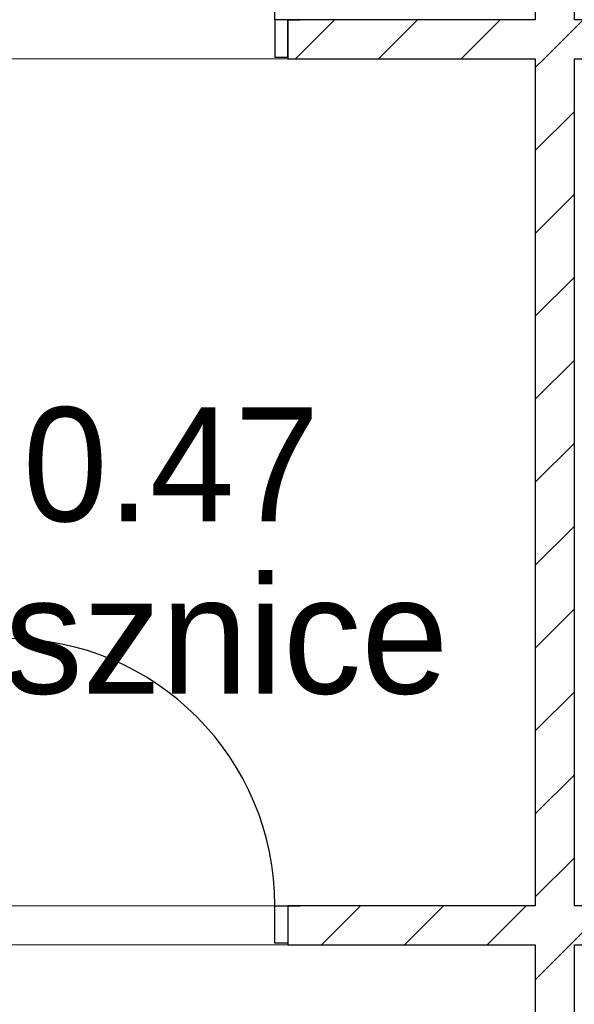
# Model space of a CAD drawing. Header units: millimetres. Extents: x -40063 to 512011, y 350190 to 687060.
# Tile 65 of 256: x 140531 to 142235, y 457824 to 460847. Entities that reach past the tile are written whole.
import ezdxf

# ---------------------------------------------------------------- set-up
doc = ezdxf.new("R2010")
doc.units = ezdxf.units.MM
for name, color, linetype in [('Elementy Modelu - Strefy', 8, 'Continuous'), ('J_opis pomieszczeń', 8, 'Continuous'), ('Konstrukcja - Ściany zew', 8, 'Continuous'), ('X_ref', 8, 'Continuous')]:
    doc.layers.add(name, color=color, linetype=linetype)
doc.styles.add('GENERATED_STYLE_2', font='txt')

# ---------------------------------------------------------------- blocks, each defined once
blk = doc.blocks.new('fdgdfg')
at = {"layer": 'Elementy Modelu - Strefy', "linetype": 'Continuous', "lineweight": 0}
for p, q in [((-201567.2, 452289.9), (-204219.8, 452289.9)), ((-201567.2, 449689.9), (-201567.2, 452289.9)), ((-204195.7, 449689.9), (-201567.2, 449689.9)), ((-201567.2, 449569.9), (-204194.6, 449569.9)), ((-201567.2, 447699.9), (-201567.2, 449569.9))]:
    blk.add_line(p, q, dxfattribs=at)
at = {"layer": 'Konstrukcja - Ściany zew', "linetype": 'Continuous'}
for p, q in [((-201567.2, 456499.9), (-201567.2, 452409.9)), ((-201447.2, 452409.9), (-201447.2, 456499.9)), ((-202367.2, 452409.9), (-202367.2, 453229.9)), ((-202327.2, 452409.9), (-202367.2, 452409.9)), ((-202367.2, 452409.9), (-202367.2, 452294.9)), ((-202327.2, 452409.9), (-202290.2, 452409.9)), ((-202327.2, 452409.9), (-202327.2, 452294.9)), ((-201567.2, 452409.9), (-202327.2, 452409.9)), ((-202327.2, 452294.9), (-202327.2, 452409.9)), ((-202327.2, 452409.9), (-202327.2, 452294.9)), ((-202327.2, 452409.9), (-202290.2, 452409.9)), ((-202304, 452289.9), (-202184, 452409.9)), ((-202049.5, 452289.9), (-201929.5, 452409.9)), ((-201794.9, 452289.9), (-201674.9, 452409.9)), ((-201540.4, 452289.9), (-201420.4, 452409.9)), ((-200717.2, 452409.9), (-201447.2, 452409.9)), ((-202367.2, 452294.9), (-202327.2, 452294.9)), ((-202327.2, 452294.9), (-202327.2, 452289.9)), ((-202327.2, 452294.9), (-202327.2, 452289.9)), ((-202327.2, 452289.9), (-202290.2, 452289.9)), ((-202327.2, 452289.9), (-201567.2, 452289.9)), ((-202327.2, 452289.9), (-202290.2, 452289.9)), ((-201567.2, 452263), (-201540.4, 452289.9)), ((-201567.2, 452289.9), (-201567.2, 449689.9)), ((-201447.2, 449689.9), (-201447.2, 452289.9)), ((-201447.2, 452289.9), (-200717.2, 452289.9)), ((-201567.2, 452008.4), (-201447.2, 452128.4)), ((-201567.2, 451753.9), (-201447.2, 451873.9)), ((-201567.2, 451499.3), (-201447.2, 451619.3)), ((-201567.2, 451244.8), (-201447.2, 451364.8)), ((-201567.2, 450990.2), (-201447.2, 451110.2)), ((-201567.2, 450735.6), (-201447.2, 450855.6)), ((-201567.2, 450481.1), (-201447.2, 450601.1)), ((-201567.2, 450226.5), (-201447.2, 450346.5)), ((-201567.2, 449972), (-201447.2, 450092)), ((-201567.2, 449717.4), (-201447.2, 449837.4)), ((-202367.2, 449574.9), (-202367.2, 449689.9)), ((-202367.2, 449689.9), (-202327.2, 449689.9)), ((-202327.2, 449689.9), (-202290.2, 449689.9)), ((-202327.2, 449689.9), (-202327.2, 449574.9)), ((-201567.2, 449689.9), (-202327.2, 449689.9)), ((-202327.2, 449689.9), (-202327.2, 449574.9)), ((-202327.2, 449689.9), (-202327.2, 449574.9)), ((-202327.2, 449689.9), (-202290.2, 449689.9)), ((-202223.9, 449569.9), (-202103.9, 449689.9)), ((-201969.3, 449569.9), (-201849.3, 449689.9)), ((-201714.8, 449569.9), (-201594.8, 449689.9)), ((-201460.2, 449569.9), (-201340.2, 449689.9)), ((-200717.2, 449689.9), (-201447.2, 449689.9)), ((-202327.2, 449574.9), (-202367.2, 449574.9)), ((-202327.2, 449574.9), (-202327.2, 449569.9)), ((-202327.2, 449574.9), (-202327.2, 449569.9)), ((-202327.2, 449569.9), (-202290.2, 449569.9)), ((-202327.2, 449569.9), (-201567.2, 449569.9)), ((-202327.2, 449569.9), (-202290.2, 449569.9)), ((-201567.2, 449462.9), (-201460.2, 449569.9)), ((-201567.2, 449569.9), (-201567.2, 447699.9)), ((-201447.2, 447699.9), (-201447.2, 449569.9)), ((-201447.2, 449569.9), (-200717.2, 449569.9))]:
    blk.add_line(p, q, dxfattribs=at)
for centre, start, end in [((-202367.2, 452409.9), 90, 180), ((-203187.2, 449689.9), 0, 90)]:
    blk.add_arc(centre, 820, start, end, dxfattribs=at)
at = {"layer": 'Elementy Modelu - Strefy', "lineweight": 13, "style": 'GENERATED_STYLE_2'}
blk.add_text('0.47', height=350, dxfattribs=at).set_placement((-203142, 450870.1))
at = {"layer": 'J_opis pomieszczeń', "linetype": 'Continuous', "style": 'GENERATED_STYLE_2'}
blk.add_text('prysznice', height=359.99, dxfattribs=at).set_placement((-203867.2, 450341.1))

msp = doc.modelspace()

# ---------------------------------------------------------------- block references
at = {"layer": 'X_ref'}
msp.add_blockref('fdgdfg', (343682.59615, 8436.71479), dxfattribs=at)

doc.saveas('drawing.dxf')
